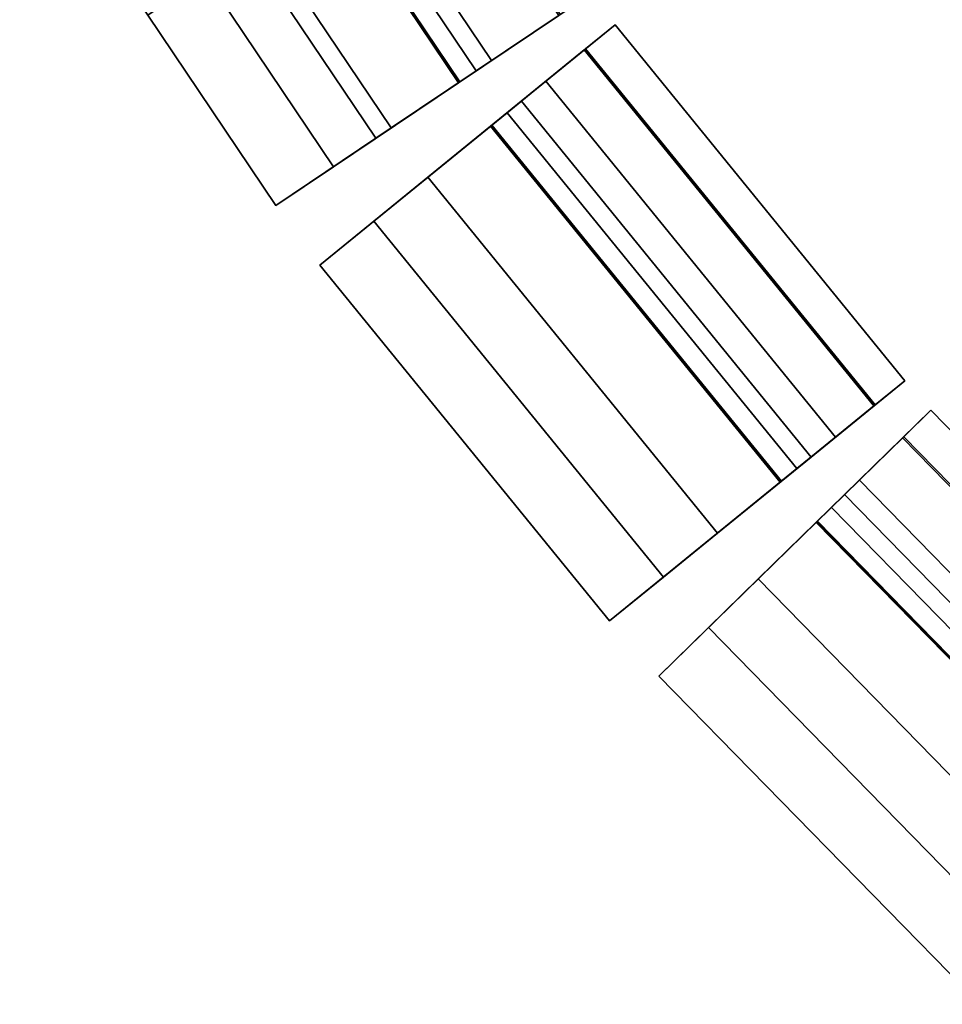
# Model space of a CAD drawing. Header units: millimetres. Extents: x 217.4 to 265.9, y 243.1 to 291.5.
# Tile 1 of 256: x 221 to 224.8, y 249.7 to 253.8. Entities that reach past the tile are written whole.
import ezdxf

# ---------------------------------------------------------------- set-up
doc = ezdxf.new("R2010")
doc.units = ezdxf.units.MM
doc.header["$MEASUREMENT"] = 0
doc.layers.add('TULIPA', color=7, linetype='Continuous', true_color=0x000000)

msp = doc.modelspace()

# ---------------------------------------------------------------- meshes
at = {"layer": 'TULIPA', "color": 43}
mesh = msp.add_polyface(dxfattribs=at)
corners = [(222.329, 255.447, 10.2254), (222.8591, 254.6586, 10.2254), (223.3891, 253.8702, 10.2254), (221.9143, 255.1682, 10.2429), (222.4444, 254.3798, 10.2429), (222.9744, 253.5914, 10.2429), (221.4996, 254.8894, 10.2603), (222.0297, 254.101, 10.2603), (222.5597, 253.3126, 10.2603)]
mesh.append_faces([[corners[k] for k in face] for face in [(4, 1, 0, 3), (5, 2, 1, 4), (7, 4, 3, 6), (8, 5, 4, 7)]], dxfattribs={"color": 43})
mesh = msp.add_polyface(dxfattribs=at)
corners = [(222.1929, 255.3555, 5.5283), (223.253, 253.7787, 5.5283), (221.778, 255.0765, 5.5283), (222.838, 253.4997, 5.5283)]
mesh.append_faces([[corners[k] for k in face] for face in [(3, 1, 0, 2)]], dxfattribs={"color": 43})
mesh = msp.add_polyface(dxfattribs=at)
corners = [(221.7837, 255.0804, 5.7282), (222.8438, 253.5036, 5.7282), (222.1987, 255.3593, 5.7282), (223.2588, 253.7826, 5.7282)]
mesh.append_faces([[corners[k] for k in face] for face in [(3, 1, 0, 2)]], dxfattribs={"color": 43})
mesh = msp.add_polyface(dxfattribs=at)
corners = [(221.8511, 255.1257, -6.2645), (222.3812, 254.3373, -6.2645), (222.9112, 253.5489, -6.2645), (222.1929, 255.3555, 5.5283), (222.7229, 254.5671, 5.5283), (223.253, 253.7787, 5.5283)]
mesh.append_faces([[corners[k] for k in face] for face in [(4, 1, 0, 3), (5, 2, 1, 4)]], dxfattribs={"color": 43})
mesh = msp.add_polyface(dxfattribs=at)
corners = [(221.0218, 254.5681, -6.2296), (221.5518, 253.7797, -6.2296), (222.0818, 252.9913, -6.2296), (221.4364, 254.8469, -6.2471), (221.9665, 254.0585, -6.2471), (222.4965, 253.2701, -6.2471), (221.8511, 255.1257, -6.2645), (222.3812, 254.3373, -6.2645), (222.9112, 253.5489, -6.2645)]
mesh.append_faces([[corners[k] for k in face] for face in [(4, 1, 0, 3), (5, 2, 1, 4), (7, 4, 3, 6), (8, 5, 4, 7)]], dxfattribs={"color": 43})
mesh = msp.add_polyface(dxfattribs=at)
corners = [(221.778, 255.0765, 5.5283), (222.838, 253.4997, 5.5283), (221.7809, 255.0784, 5.6282), (222.8409, 253.5016, 5.6282), (221.7837, 255.0804, 5.7282), (222.8438, 253.5036, 5.7282)]
mesh.append_faces([[corners[k] for k in face] for face in [(3, 1, 0, 2), (5, 3, 2, 4)]], dxfattribs={"color": 43})
mesh = msp.add_polyface(dxfattribs=at)
corners = [(221.4996, 254.8894, 10.2603), (222.0297, 254.101, 10.2603), (222.5597, 253.3126, 10.2603), (221.2607, 254.7287, 2.0153), (221.7907, 253.9404, 2.0153), (222.3208, 253.152, 2.0153), (221.0218, 254.5681, -6.2296), (221.5518, 253.7797, -6.2296), (222.0818, 252.9913, -6.2296)]
mesh.append_faces([[corners[k] for k in face] for face in [(4, 1, 0, 3), (5, 2, 1, 4), (7, 4, 3, 6), (8, 5, 4, 7)]], dxfattribs={"color": 43})
mesh = msp.add_polyface(dxfattribs=at)
corners = [(222.5597, 253.3126, 10.2603), (223.3891, 253.8702, 10.2254), (222.3208, 253.152, 2.0153), (223.1501, 253.7095, 1.9804), (222.0818, 252.9913, -6.2296), (222.9112, 253.5489, -6.2645), (223.253, 253.7787, 5.5283), (222.838, 253.4997, 5.5283), (222.8438, 253.5036, 5.7282), (223.2588, 253.7826, 5.7282)]
mesh.append_faces([[corners[k] for k in face] for face in [(5, 3, 2, 4), (1, 0, 8, 8), (2, 8, 0, 0), (8, 9, 1, 1), (3, 7, 2, 2), (8, 2, 7, 7), (7, 3, 6, 6)]], dxfattribs={"color": 43})
mesh = msp.add_polyface(dxfattribs=at)
corners = [(222.7109, 253.1084, 10.2603), (222.2643, 252.745, -6.2296), (223.4862, 253.7391, 10.2254), (223.0395, 253.3757, -6.2645), (223.3644, 253.64, 5.7282), (222.9765, 253.3244, 5.7282), (222.9711, 253.32, 5.5283), (223.3589, 253.6356, 5.5283)]
mesh.append_faces([[corners[k] for k in face] for face in [(6, 0, 5, 5), (2, 5, 0, 0), (3, 1, 6, 6), (0, 6, 1, 1), (5, 2, 4, 4), (6, 7, 3, 3)]], dxfattribs={"color": 43})
mesh = msp.add_polyface(dxfattribs=at)
corners = [(223.4862, 253.7391, 10.2254), (224.6852, 252.2652, 10.2254), (223.0986, 253.4237, 10.2429), (224.2976, 251.9499, 10.2429), (222.7109, 253.1084, 10.2603), (223.91, 251.6345, 10.2603)]
mesh.append_faces([[corners[k] for k in face] for face in [(3, 1, 0, 2), (5, 3, 2, 4)]], dxfattribs={"color": 43})
mesh = msp.add_polyface(dxfattribs=at)
corners = [(223.3644, 253.64, 5.7282), (224.5634, 252.1661, 5.7282), (223.4862, 253.7391, 10.2254), (224.6852, 252.2652, 10.2254)]
mesh.append_faces([[corners[k] for k in face] for face in [(3, 1, 0, 2)]], dxfattribs={"color": 43})
mesh = msp.add_polyface(dxfattribs=at)
corners = [(222.9765, 253.3244, 5.7282), (224.1756, 251.8506, 5.7282), (223.3644, 253.64, 5.7282), (224.5634, 252.1661, 5.7282)]
mesh.append_faces([[corners[k] for k in face] for face in [(3, 1, 0, 2)]], dxfattribs={"color": 43})
mesh = msp.add_polyface(dxfattribs=at)
corners = [(223.3589, 253.6356, 5.5283), (224.558, 252.1617, 5.5283), (222.9711, 253.32, 5.5283), (224.1702, 251.8462, 5.5283)]
mesh.append_faces([[corners[k] for k in face] for face in [(3, 1, 0, 2)]], dxfattribs={"color": 43})
mesh = msp.add_polyface(dxfattribs=at)
corners = [(223.0395, 253.3757, -6.2645), (224.2386, 251.9018, -6.2645), (223.1992, 253.5056, -0.3681), (224.3983, 252.0318, -0.3681), (223.3589, 253.6356, 5.5283), (224.558, 252.1617, 5.5283)]
mesh.append_faces([[corners[k] for k in face] for face in [(3, 1, 0, 2), (5, 3, 2, 4)]], dxfattribs={"color": 43})
mesh = msp.add_polyface(dxfattribs=at)
corners = [(222.2643, 252.745, -6.2296), (223.4633, 251.2711, -6.2296), (223.0395, 253.3757, -6.2645), (224.2386, 251.9018, -6.2645)]
mesh.append_faces([[corners[k] for k in face] for face in [(3, 1, 0, 2)]], dxfattribs={"color": 43})
mesh = msp.add_polyface(dxfattribs=at)
corners = [(222.9711, 253.32, 5.5283), (224.1702, 251.8462, 5.5283), (222.9765, 253.3244, 5.7282), (224.1756, 251.8506, 5.7282)]
mesh.append_faces([[corners[k] for k in face] for face in [(3, 1, 0, 2)]], dxfattribs={"color": 43})
mesh = msp.add_polyface(dxfattribs=at)
corners = [(222.7109, 253.1084, 10.2603), (223.91, 251.6345, 10.2603), (222.4876, 252.9267, 2.0153), (223.6867, 251.4528, 2.0153), (222.2643, 252.745, -6.2296), (223.4633, 251.2711, -6.2296)]
mesh.append_faces([[corners[k] for k in face] for face in [(3, 1, 0, 2), (5, 3, 2, 4)]], dxfattribs={"color": 43})
mesh = msp.add_polyface(dxfattribs=at)
corners = [(223.91, 251.6345, 10.2603), (224.6852, 252.2652, 10.2254), (223.4633, 251.2711, -6.2296), (224.2386, 251.9018, -6.2645), (224.558, 252.1617, 5.5283), (224.1702, 251.8462, 5.5283), (224.1756, 251.8506, 5.7282), (224.5634, 252.1661, 5.7282)]
mesh.append_faces([[corners[k] for k in face] for face in [(1, 0, 6, 6), (5, 6, 0, 0), (6, 7, 1, 1), (3, 5, 2, 2), (0, 2, 5, 5), (5, 3, 4, 4)]], dxfattribs={"color": 43})
mesh = msp.add_polyface(dxfattribs=at)
corners = [(224.0792, 251.4449, 10.2603), (223.8733, 251.2437, 2.0153), (223.6674, 251.0424, -6.2296), (224.7939, 252.1435, 10.2254), (224.588, 251.9422, 1.9804), (224.3821, 251.741, -6.2645), (224.6815, 252.0337, 5.7282), (224.324, 251.6842, 5.7282), (224.319, 251.6793, 5.5283), (224.6766, 252.0289, 5.5283)]
mesh.append_faces([[corners[k] for k in face] for face in [(5, 2, 1, 4), (1, 0, 7, 7), (3, 7, 0, 0), (4, 1, 8, 8), (7, 8, 1, 1), (7, 3, 6, 6), (8, 9, 4, 4)]], dxfattribs={"color": 43})
mesh = msp.add_polyface(dxfattribs=at)
corners = [(224.7939, 252.1435, 10.2254), (226.122, 250.7848, 10.2254), (224.4365, 251.7942, 10.2429), (225.7646, 250.4355, 10.2429), (224.0792, 251.4449, 10.2603), (225.4073, 250.0862, 10.2603)]
mesh.append_faces([[corners[k] for k in face] for face in [(3, 1, 0, 2), (5, 3, 2, 4)]], dxfattribs={"color": 43})
mesh = msp.add_polyface(dxfattribs=at)
corners = [(224.6815, 252.0337, 5.7282), (226.0097, 250.675, 5.7282), (224.7939, 252.1435, 10.2254), (226.122, 250.7848, 10.2254)]
mesh.append_faces([[corners[k] for k in face] for face in [(3, 1, 0, 2)]], dxfattribs={"color": 43})
mesh = msp.add_polyface(dxfattribs=at)
corners = [(224.6766, 252.0289, 5.5283), (225.3406, 251.3495, 5.5283), (226.0047, 250.6701, 5.5283), (224.4978, 251.8541, 5.5283), (225.1618, 251.1747, 5.5283), (225.8259, 250.4954, 5.5283), (224.319, 251.6793, 5.5283), (224.9831, 251, 5.5283), (225.6471, 250.3206, 5.5283)]
mesh.append_faces([[corners[k] for k in face] for face in [(4, 1, 0, 3), (5, 2, 1, 4), (7, 4, 3, 6), (8, 5, 4, 7)]], dxfattribs={"color": 43})
mesh = msp.add_polyface(dxfattribs=at)
corners = [(224.324, 251.6842, 5.7282), (225.6521, 250.3255, 5.7282), (224.6815, 252.0337, 5.7282), (226.0097, 250.675, 5.7282)]
mesh.append_faces([[corners[k] for k in face] for face in [(3, 1, 0, 2)]], dxfattribs={"color": 43})
mesh = msp.add_polyface(dxfattribs=at)
corners = [(224.3821, 251.741, -6.2645), (225.7102, 250.3823, -6.2645), (224.6766, 252.0289, 5.5283), (226.0047, 250.6701, 5.5283)]
mesh.append_faces([[corners[k] for k in face] for face in [(3, 1, 0, 2)]], dxfattribs={"color": 43})
mesh = msp.add_polyface(dxfattribs=at)
corners = [(223.6674, 251.0424, -6.2296), (224.9955, 249.6837, -6.2296), (224.3821, 251.741, -6.2645), (225.7102, 250.3823, -6.2645)]
mesh.append_faces([[corners[k] for k in face] for face in [(3, 1, 0, 2)]], dxfattribs={"color": 43})
mesh = msp.add_polyface(dxfattribs=at)
corners = [(224.319, 251.6793, 5.5283), (224.9831, 251, 5.5283), (225.6471, 250.3206, 5.5283), (224.3215, 251.6818, 5.6282), (224.9856, 251.0024, 5.6282), (225.6496, 250.3231, 5.6282), (224.324, 251.6842, 5.7282), (224.9881, 251.0049, 5.7282), (225.6521, 250.3255, 5.7282)]
mesh.append_faces([[corners[k] for k in face] for face in [(4, 1, 0, 3), (5, 2, 1, 4), (7, 4, 3, 6), (8, 5, 4, 7)]], dxfattribs={"color": 43})
mesh = msp.add_polyface(dxfattribs=at)
corners = [(224.0792, 251.4449, 10.2603), (225.4073, 250.0862, 10.2603), (223.8733, 251.2437, 2.0153), (225.2014, 249.8849, 2.0153), (223.6674, 251.0424, -6.2296), (224.9955, 249.6837, -6.2296)]
mesh.append_faces([[corners[k] for k in face] for face in [(3, 1, 0, 2), (5, 3, 2, 4)]], dxfattribs={"color": 43})

doc.saveas('drawing.dxf')
